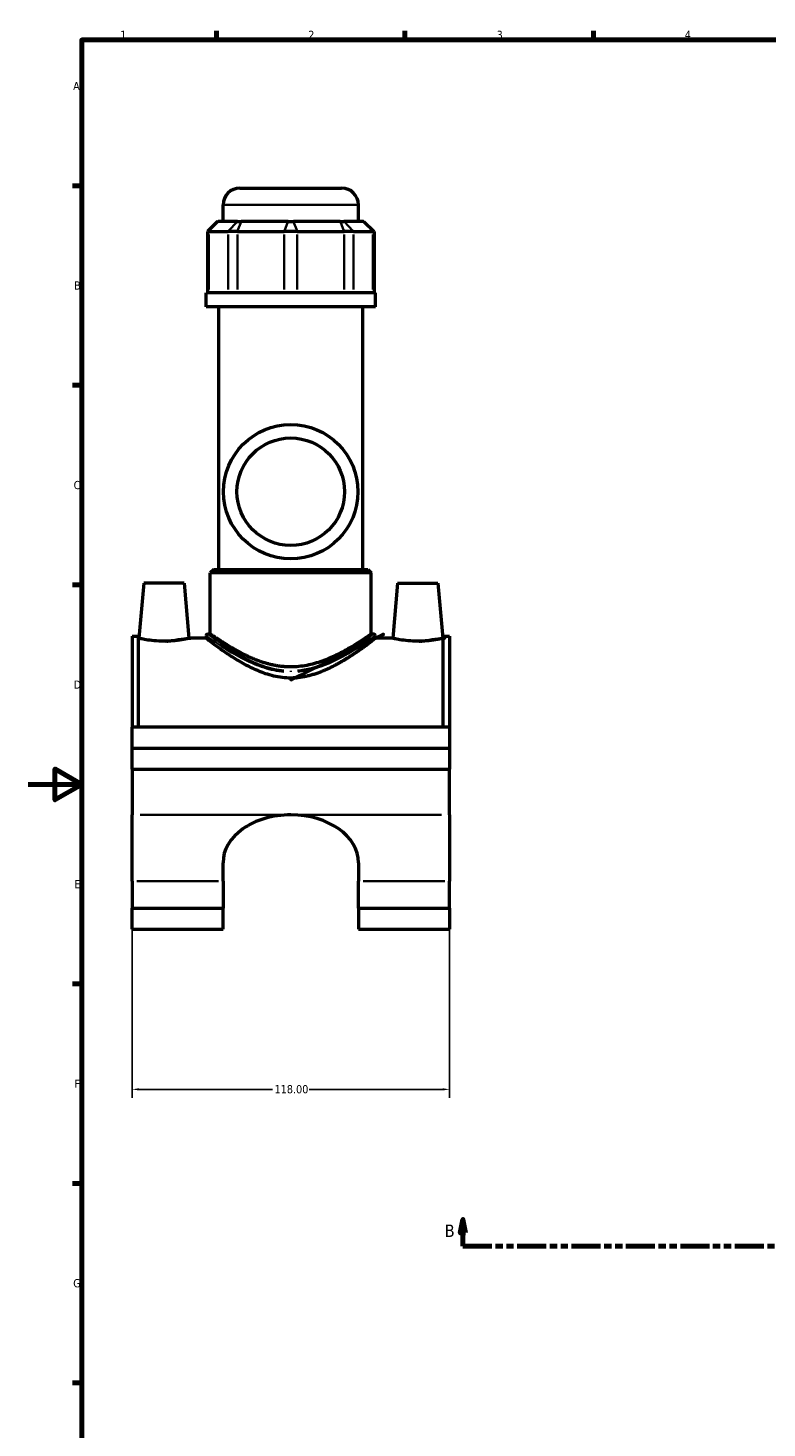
# Model space of a CAD drawing. Header units: millimetres. Extents: x 0 to 898, y -421 to 990.
# Tile 3 of 6: x 0 to 275, y 57 to 578. Entities that reach past the tile are written whole.
import ezdxf

# ---------------------------------------------------------------- set-up
doc = ezdxf.new("R2010")
doc.units = ezdxf.units.MM
doc.linetypes.add('DOUBLE_DASH_CHAIN', pattern=[1.2403, 0.6614, -0.0827, 0.1654, -0.0827, 0.1654, -0.0827])
for name, color, linetype, lineweight in [('Border (ANSI)', 7, 'Continuous', 70), ('Dimension (ANSI)', 7, 'Continuous', 25), ('Section Line (ANSI)', 7, 'DOUBLE_DASH_CHAIN', 70), ('Visible (ANSI)', 7, 'Continuous', 50), ('Visible Narrow (ANSI)', 7, 'Continuous', 35)]:
    doc.layers.add(name, color=color, linetype=linetype, lineweight=lineweight)
doc.styles.add('Label Text (ANSI)', font='tahoma.ttf')
doc.styles.add('Note Text (ANSI)', font='tahoma.ttf')
doc.dimstyles.new('Default - mm (ANSI)', dxfattribs={"dimtxt": 3.04800009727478, "dimasz": 2.5, "dimexe": 3.175, "dimexo": 1.6002, "dimgap": 0.7999999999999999, "dimtad": 0, "dimtoh": 1, "dimrnd": 1e-08, "dimzin": 4, "dimdsep": 46, "dimtxsty": 'Note Text (ANSI)', "dimcen": 0.09, "dimdle": 10, "dimclrd": 256, "dimclre": 256, "dimclrt": 256, "dimadec": 1, "dimazin": 1, "dimtfac": 1, "dimtofl": 0, "dimtmove": 0, "dimatfit": 3, "dimfxl": 1, "dimtolj": 1, "dimtzin": 4, "dimlwd": -1, "dimlwe": -1, "dimarcsym": 0})

# ---------------------------------------------------------------- blocks, each defined once
blk = doc.blocks.new('Borders Default Border')
at = {"layer": 'Border (ANSI)'}
for p, q in [((70.08333206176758, 574.0000152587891), (70.08333206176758, 577.4480056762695)), ((140.1666641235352, 574.0000152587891), (140.1666641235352, 577.4480056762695)), ((210.2499961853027, 574.0000152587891), (210.2499961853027, 577.4480056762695)), ((20, 519.7499847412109), (16.55200004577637, 519.7499847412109)), ((20, 445.4999923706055), (16.55200004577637, 445.4999923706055)), ((20, 371.25), (16.55200004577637, 371.25)), ((20, 222.7499961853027), (16.55200004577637, 222.7499961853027)), ((20, 148.5000038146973), (16.55200004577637, 148.5000038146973)), ((20, 74.25000190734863), (16.55200004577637, 74.25000190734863))]:
    blk.add_line(p, q, dxfattribs=at)
at = {"layer": 'Border (ANSI)', "flags": 128}
for points in [[(20, 20), (20, 574.0000152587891), (820.9999847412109, 574.0000152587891), (820.9999847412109, 20), (20, 20)], [(0, 297.0000076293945), (20, 297.0000076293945), (10, 302.773494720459), (10, 291.2265014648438), (20, 297.0000076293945)]]:
    blk.add_lwpolyline(points, dxfattribs=at)
at = {"layer": 'Border (ANSI)', "color": 230, "true_color": 0xff0080, "char_height": 3.048000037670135, "attachment_point": 7, "style": 'Note Text (ANSI)'}
for s, insert in [('1', (34.3540311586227, 574.4)), ('2', (104.2008390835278, 574.4)), ('3', (174.2597883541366, 574.3357795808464)), ('4', (244.2285165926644, 574.4)), ('A', (16.77949436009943, 555.3509999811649)), ('B', (17.14579267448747, 481.1009999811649)), ('C', (16.95163907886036, 406.7966596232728)), ('D', (16.95930643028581, 332.600999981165)), ('E', (17.20507306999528, 258.350999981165)), ('F', (17.28781862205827, 184.100999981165)), ('G', (16.81084813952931, 109.7917195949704))]:
    blk.add_mtext(s, dxfattribs=dict(at, insert=insert))
blk = doc.blocks.new('2dTransSection0')
at = {"layer": 'Section Line (ANSI)', "linetype": 'Continuous'}
for p, q in [((161.710980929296, 135.1005223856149), (160.710980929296, 130.1005223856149)), ((161.710980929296, 130.1005223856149), (161.710980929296, 135.1005223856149)), ((162.710980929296, 130.1005223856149), (161.710980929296, 135.1005223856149)), ((536.3048552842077, 135.1005223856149), (535.3048552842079, 130.1005223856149)), ((536.3048552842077, 130.1005223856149), (536.3048552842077, 135.1005223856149)), ((537.3048552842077, 130.1005223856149), (536.3048552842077, 135.1005223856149)), ((160.710980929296, 130.1005223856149), (162.710980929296, 130.1005223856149)), ((161.710980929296, 125.1005223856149), (161.710980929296, 130.1005223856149)), ((161.710980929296, 125.1005223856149), (172.3305743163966, 125.1005223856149)), ((525.6852618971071, 125.1005223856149), (536.3048552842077, 125.1005223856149)), ((535.3048552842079, 130.1005223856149), (537.3048552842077, 130.1005223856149)), ((536.3048552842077, 125.1005223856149), (536.3048552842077, 130.1005223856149))]:
    blk.add_line(p, q, dxfattribs=at)
at = {"layer": 'Section Line (ANSI)', "linetype": 'DOUBLE_DASH_CHAIN', "ltscale": 16.30314636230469}
blk.add_line((161.710980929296, 125.1005223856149), (536.3048552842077, 125.1005223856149), dxfattribs=at)
at = {"layer": 'Section Line (ANSI)', "linetype": 'Continuous', "flags": 128}
for points in [[(162.7109787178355, 130.1005223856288), (161.7109749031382, 135.1005223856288), (160.7109901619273, 130.1005223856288), (162.7109787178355, 130.1005223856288)], [(537.3048565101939, 130.1005223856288), (536.3048526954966, 135.1005223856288), (535.3048584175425, 130.1005223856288), (537.3048565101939, 130.1005223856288)]]:
    blk.add_lwpolyline(points, dxfattribs=at)
at = {"layer": 'Section Line (ANSI)'}
for points in [[(162.7109787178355, 130.1005223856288), (161.7109749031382, 135.1005223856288), (160.7109901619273, 130.1005223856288), (162.7109787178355, 130.1005223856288)], [(537.3048565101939, 130.1005223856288), (536.3048526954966, 135.1005223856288), (535.3048584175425, 130.1005223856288), (537.3048565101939, 130.1005223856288)]]:
    blk.add_solid(points, dxfattribs=at)
at = {"layer": 'Section Line (ANSI)', "char_height": 4.571999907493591, "attachment_point": 7, "style": 'Label Text (ANSI)'}
for insert in [(154.9631579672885, 128.6005223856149), (540.2620564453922, 128.6005223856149)]:
    blk.add_mtext('B', dxfattribs=dict(at, insert=insert))
blk = doc.blocks.new('*D8')
at = {"layer": 'Defpoints', "color": 0, "transparency": 16777216}
for p in [(38.71529711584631, 255.7573716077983), (156.7152971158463, 255.7573716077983), (156.7152971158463, 183.5039049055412)]:
    blk.add_point(p, dxfattribs=at)
at = {"layer": 'Dimension (ANSI)', "transparency": 16777216}
for p, q in [((38.71529711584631, 254.1571716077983), (38.7152971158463, 180.3289049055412)), ((156.7152971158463, 254.1571716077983), (156.7152971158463, 180.3289049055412)), ((41.2152971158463, 183.5039049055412), (90.87558977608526, 183.5039049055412)), ((154.2152971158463, 183.5039049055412), (104.5550044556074, 183.5039049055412))]:
    blk.add_line(p, q, dxfattribs=at)
for points in [[(41.2152971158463, 183.9205715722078), (41.2152971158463, 183.0872382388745), (38.7152971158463, 183.5039049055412)], [(154.2152971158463, 183.9205715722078), (154.2152971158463, 183.0872382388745), (156.7152971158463, 183.5039049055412)]]:
    blk.add_solid(points, dxfattribs=at)
at = {"layer": 'Dimension (ANSI)', "color": 230, "true_color": 0xff0080, "transparency": 16777216, "insert": (91.67558977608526, 185.0975033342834), "char_height": 3.04800009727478, "attachment_point": 1, "style": 'Note Text (ANSI)'}
blk.add_mtext('\\A1;118.00', dxfattribs=at)

msp = doc.modelspace()

# ---------------------------------------------------------------- linework, layer by layer
at = {"layer": 'Visible (ANSI)'}
for p, q in [((78.81529711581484, 518.8983328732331), (116.6152971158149, 518.8983328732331)), ((72.51529711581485, 506.5083328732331), (72.51529711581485, 512.5983328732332)), ((122.9152971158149, 506.5083328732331), (122.9152971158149, 512.5983328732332)), ((70.51436797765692, 506.5083328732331), (66.73436797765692, 502.7283328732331)), ((70.51436797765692, 506.5083328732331), (70.70619155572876, 506.5083328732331)), ((77.93506833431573, 506.5083328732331), (70.70619155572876, 506.5083328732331)), ((77.93506833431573, 506.5083328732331), (79.29888250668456, 506.5083328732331)), ((96.75093486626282, 506.5083328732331), (79.29888250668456, 506.5083328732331)), ((96.75093486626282, 506.5083328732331), (98.67965936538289, 506.5083328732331)), ((116.1317117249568, 506.5083328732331), (98.67965936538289, 506.5083328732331)), ((116.1317117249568, 506.5083328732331), (117.4955258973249, 506.5083328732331)), ((124.7244026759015, 506.5083328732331), (117.4955258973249, 506.5083328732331)), ((124.7244026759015, 506.5083328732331), (124.9162262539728, 506.5083328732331)), ((124.9162262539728, 506.5083328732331), (128.6962262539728, 502.7283328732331)), ((67.21392692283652, 502.7283328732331), (66.73436797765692, 502.7283328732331)), ((66.73436797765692, 502.7283328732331), (66.73436797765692, 479.9583328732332)), ((67.21392692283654, 502.7283328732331), (74.4428037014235, 502.7283328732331)), ((77.85233913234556, 502.7283328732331), (74.4428037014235, 502.7283328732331)), ((77.85233913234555, 502.7283328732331), (95.30439149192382, 502.7283328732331)), ((100.126202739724, 502.7283328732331), (95.30439149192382, 502.7283328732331)), ((100.126202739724, 502.7283328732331), (117.5782550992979, 502.7283328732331)), ((120.9877905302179, 502.7283328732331), (117.5782550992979, 502.7283328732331)), ((120.987790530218, 502.7283328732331), (128.2166673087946, 502.7283328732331)), ((128.6962262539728, 502.7283328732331), (128.2166673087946, 502.7283328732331)), ((128.6962262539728, 502.7283328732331), (128.6962262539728, 479.9583328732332)), ((129.2152971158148, 479.9583328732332), (66.21529711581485, 479.9583328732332)), ((66.21529711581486, 474.6483328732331), (66.21529711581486, 479.9583328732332)), ((129.2152971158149, 474.6483328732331), (129.2152971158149, 479.9583328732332)), ((129.2152971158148, 474.6483328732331), (66.21529711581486, 474.6483328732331)), ((70.94029711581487, 376.9983328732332), (70.94029711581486, 474.6483328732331)), ((124.4902971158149, 376.9983328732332), (124.4902971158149, 474.6483328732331)), ((69.05029711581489, 376.9983328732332), (67.79029711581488, 375.7383328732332)), ((127.6402971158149, 375.7383328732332), (67.79029711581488, 375.7383328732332)), ((67.79029711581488, 352.9863328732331), (67.79029711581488, 375.7383328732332)), ((69.05029711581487, 376.9983328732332), (126.3802971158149, 376.9983328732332)), ((126.3802971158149, 376.9983328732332), (127.6402971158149, 375.7383328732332)), ((127.6402971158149, 352.9863328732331), (127.6402971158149, 375.7383328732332)), ((43.01529711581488, 371.8983328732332), (41.21740508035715, 351.3483328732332)), ((58.01529711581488, 371.8983328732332), (43.01529711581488, 371.8983328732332)), ((58.01529711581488, 371.8983328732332), (59.81318915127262, 351.3483328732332)), ((137.4152971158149, 371.8983328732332), (135.6174050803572, 351.3483328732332)), ((137.4152971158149, 371.8983328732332), (152.4152971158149, 371.8983328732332)), ((152.4152971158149, 371.8983328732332), (154.2131891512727, 351.3483328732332)), ((38.71529711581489, 352.1673328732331), (38.71529711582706, 318.2733328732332)), ((38.71529711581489, 352.1673328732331), (41.07529711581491, 352.1673328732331)), ((41.07529711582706, 318.2733328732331), (41.07529711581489, 352.1673328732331)), ((41.21740508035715, 351.3483328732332), (41.07529711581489, 351.3483328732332)), ((66.21529711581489, 351.3483328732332), (59.81318915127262, 351.3483328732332)), ((66.21529711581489, 352.3563328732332), (66.21529711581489, 351.3483328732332)), ((66.84529711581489, 352.9863328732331), (67.79029711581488, 352.9863328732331)), ((127.6402971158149, 352.9863328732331), (128.5852971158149, 352.9863328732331)), ((129.2152971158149, 352.3563328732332), (129.2152971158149, 351.3483328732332)), ((135.6174050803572, 351.3483328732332), (129.2152971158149, 351.3483328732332)), ((154.3552971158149, 351.3483328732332), (154.2131891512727, 351.3483328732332)), ((154.3552971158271, 318.2733328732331), (154.3552971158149, 352.1673328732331)), ((154.3552971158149, 352.1673328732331), (156.7152971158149, 352.1673328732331)), ((156.7152971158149, 352.1673328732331), (156.7152971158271, 318.2733328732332)), ((156.7152971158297, 318.2733328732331), (38.71529711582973, 318.2733328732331)), ((38.71529711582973, 310.4483328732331), (38.71529711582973, 318.2733328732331)), ((156.7152971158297, 318.2733328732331), (156.7152971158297, 310.4483328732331)), ((38.71529711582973, 310.4483328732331), (156.7152971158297, 310.4483328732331)), ((38.71529711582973, 310.4483328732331), (156.7152971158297, 310.4483328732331)), ((38.71529711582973, 302.6233328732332), (38.71529711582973, 310.4483328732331)), ((156.7152971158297, 310.4483328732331), (156.7152971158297, 302.6233328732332)), ((38.71529711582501, 302.6233328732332), (38.71529711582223, 285.6671908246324)), ((38.71529711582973, 302.6233328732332), (156.7152971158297, 302.6233328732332)), ((156.7152971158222, 285.6671908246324), (156.715297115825, 302.6233328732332)), ((38.71529711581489, 260.9360487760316), (38.71529711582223, 285.6671908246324)), ((156.7152971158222, 285.6671908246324), (156.7152971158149, 260.9360487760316)), ((72.51529711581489, 260.9360487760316), (72.51529711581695, 267.8480999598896)), ((122.915297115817, 267.8480999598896), (122.9152971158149, 260.9360487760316)), ((38.71529711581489, 260.9360487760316), (38.71529711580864, 250.8837031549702)), ((72.51529711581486, 260.9360487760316), (72.51529711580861, 250.8837031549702)), ((122.9152971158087, 250.8837031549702), (122.9152971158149, 260.9360487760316)), ((156.7152971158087, 250.8837031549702), (156.7152971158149, 260.9360487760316)), ((38.71529711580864, 250.8837031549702), (72.51529711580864, 250.8837031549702)), ((38.71529711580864, 243.1164103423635), (38.71529711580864, 250.8837031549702)), ((72.51529711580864, 243.1164103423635), (72.51529711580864, 250.8837031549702)), ((122.9152971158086, 250.8837031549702), (122.9152971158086, 243.1164103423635)), ((122.9152971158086, 250.8837031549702), (156.7152971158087, 250.8837031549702)), ((156.7152971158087, 250.8837031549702), (156.7152971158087, 243.1164103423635)), ((38.71529711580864, 243.1164103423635), (72.51529711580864, 243.1164103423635)), ((122.9152971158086, 243.1164103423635), (156.7152971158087, 243.1164103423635))]:
    msp.add_line(p, q, dxfattribs=at)
for radius in [25.00000000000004, 20.00000000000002]:
    msp.add_circle((97.71529711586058, 405.8983328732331), radius, dxfattribs=at)
for centre, radius, start, end in [((78.81529711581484, 512.5983328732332), 6.300000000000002, 90, 180), ((116.6152971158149, 512.5983328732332), 6.300000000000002, 0, 90), ((66.84529711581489, 352.3563328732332), 0.6300000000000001, 90, 180), ((128.5852971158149, 352.3563328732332), 0.6300000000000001, 0, 90)]:
    msp.add_arc(centre, radius, start, end, dxfattribs=at)
for centre, major_axis, ratio, start_param, end_param in [((97.71529711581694, 267.8480999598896), (-25.2, -8.881784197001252e-15), 0.707106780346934, 4.712388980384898, 6.283185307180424), ((97.71529711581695, 267.8480999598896), (25.2, -6.202699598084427e-16), 0.7071067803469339, 0, 1.570796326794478)]:
    msp.add_ellipse(centre, major_axis=major_axis, ratio=ratio, start_param=start_param, end_param=end_param, dxfattribs=at)
for points, knots in [([(129.2152971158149, 351.3483328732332), (129.2152971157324, 351.3483328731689), (129.0066919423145, 351.1871700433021), (128.161582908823, 350.5425001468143), (127.5254510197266, 350.0593400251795), (125.8843233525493, 348.8410729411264), (124.8779318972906, 348.105199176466), (122.5977697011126, 346.4973145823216), (121.3239273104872, 345.62597670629), (118.6209739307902, 343.873912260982), (117.0842071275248, 342.9235186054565), (113.7390996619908, 341.0495201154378), (111.9310268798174, 340.1264603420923), (108.1169840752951, 338.5029574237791), (106.1075514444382, 337.8034748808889), (101.971531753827, 336.8317855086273), (99.84377017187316, 336.5641980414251), (97.71529711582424, 336.5641980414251)], [15.13783680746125, 15.13783680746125, 15.13783680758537, 15.13783680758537, 15.76078129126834, 15.76078129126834, 16.38372577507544, 16.38372577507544, 17.00667025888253, 17.00667025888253, 17.62961474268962, 17.62961474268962, 18.2681566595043, 18.2681566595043, 18.90669857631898, 18.90669857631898, 19.54524049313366, 19.54524049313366, 20.18378240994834, 20.18378240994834, 20.18378240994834, 20.18378240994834]), ([(50.51529711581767, 350.2564073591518), (49.33578746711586, 350.2564073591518), (48.0822408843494, 350.3154391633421), (45.78564605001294, 350.525250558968), (44.742162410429, 350.6726662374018), (43.10109472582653, 350.9460023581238), (42.39151933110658, 351.090042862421), (41.44958431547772, 351.2925449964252), (41.21740508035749, 351.3483328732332), (41.21740508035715, 351.3483328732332)], [2.827249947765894, 2.827249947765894, 2.827249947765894, 2.827249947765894, 3.181102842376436, 3.181102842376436, 3.534955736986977, 3.534955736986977, 3.887915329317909, 3.887915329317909, 4.240874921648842, 4.240874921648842, 4.240874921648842, 4.240874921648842]), ([(59.81318915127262, 351.3483328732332), (59.81318915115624, 351.3483328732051), (59.58100991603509, 351.2925449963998), (58.639074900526, 351.090042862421), (57.92949950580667, 350.9460023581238), (56.28843182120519, 350.6726662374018), (55.24494818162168, 350.525250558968), (52.94835334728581, 350.3154391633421), (51.69480676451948, 350.2564073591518), (50.51529711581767, 350.2564073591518)], [7.068124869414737, 7.068124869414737, 7.068124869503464, 7.068124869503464, 7.421084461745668, 7.421084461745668, 7.7740440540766, 7.7740440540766, 8.127896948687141, 8.127896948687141, 8.481749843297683, 8.481749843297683, 8.481749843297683, 8.481749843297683]), ([(97.71529711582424, 336.5641980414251), (95.58682405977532, 336.5641980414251), (93.45906247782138, 336.8317855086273), (89.32304278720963, 337.8034748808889), (87.31361015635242, 338.5029574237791), (83.49956735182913, 340.1264603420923), (81.6914945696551, 341.0495201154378), (78.34638710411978, 342.9235186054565), (76.80962030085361, 343.873912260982), (74.10666692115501, 345.62597670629), (72.83282453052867, 346.4973145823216), (70.55266233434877, 348.105199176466), (69.54627087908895, 348.8410729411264), (67.90514321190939, 350.0593400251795), (67.26901132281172, 350.5425001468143), (66.4239022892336, 351.1871700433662), (66.21529711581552, 351.3483328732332), (66.21529711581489, 351.3483328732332)], [0, 0, 0, 0, 0.6385419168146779, 0.6385419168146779, 1.277083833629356, 1.277083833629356, 1.915625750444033, 1.915625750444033, 2.554167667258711, 2.554167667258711, 3.177112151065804, 3.177112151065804, 3.800056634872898, 3.800056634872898, 4.423001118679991, 4.423001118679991, 5.045945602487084, 5.045945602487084, 5.045945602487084, 5.045945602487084]), ([(97.71529711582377, 340.7006779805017), (95.73172375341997, 340.7006779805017), (93.72571063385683, 340.9015083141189), (89.80238272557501, 341.6575894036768), (87.8844367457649, 342.2100844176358), (84.24132836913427, 343.5176489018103), (82.51232758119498, 344.2718140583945), (79.3192623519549, 345.8200287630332), (77.85522621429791, 346.6132237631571), (75.27397088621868, 348.0910629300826), (74.05649867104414, 348.8335161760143), (71.88453086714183, 350.2072898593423), (70.92992169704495, 350.8379027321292), (69.37767441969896, 351.8823456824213), (68.77874848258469, 352.2967174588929), (67.98489237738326, 352.8488658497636), (67.7902971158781, 352.9863328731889), (67.79029711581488, 352.9863328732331)], [0, 0, 0, 0, 0.5950720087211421, 0.5950720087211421, 1.190144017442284, 1.190144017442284, 1.785216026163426, 1.785216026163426, 2.380288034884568, 2.380288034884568, 2.96668926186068, 2.96668926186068, 3.553090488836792, 3.553090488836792, 4.139491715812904, 4.139491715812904, 4.725892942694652, 4.725892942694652, 4.725892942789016, 4.725892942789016]), ([(127.6402971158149, 352.9863328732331), (127.6402971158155, 352.9863328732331), (127.4457018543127, 352.848865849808), (126.6518457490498, 352.2967174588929), (126.0529198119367, 351.8823456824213), (124.5006725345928, 350.8379027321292), (123.546063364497, 350.2072898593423), (121.3740955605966, 348.8335161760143), (120.1566233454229, 348.0910629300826), (117.5753680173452, 346.6132237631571), (116.1113318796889, 345.8200287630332), (112.9182666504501, 344.2718140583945), (111.1892658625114, 343.5176489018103), (107.5461574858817, 342.2100844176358), (105.6282115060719, 341.6575894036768), (101.7048835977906, 340.9015083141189), (99.69887047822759, 340.7006779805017), (97.71529711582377, 340.7006779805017)], [14.17767882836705, 14.17767882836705, 14.17767882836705, 14.17767882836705, 14.76408005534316, 14.76408005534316, 15.35048128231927, 15.35048128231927, 15.93688250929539, 15.93688250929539, 16.5232837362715, 16.5232837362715, 17.11835574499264, 17.11835574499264, 17.71342775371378, 17.71342775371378, 18.30849976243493, 18.30849976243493, 18.90357177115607, 18.90357177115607, 18.90357177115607, 18.90357177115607]), ([(144.9152971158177, 350.2564073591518), (143.7357874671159, 350.2564073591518), (142.4822408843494, 350.3154391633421), (140.185646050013, 350.525250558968), (139.1421624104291, 350.6726662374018), (137.5010947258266, 350.9460023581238), (136.7915193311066, 351.090042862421), (135.8495843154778, 351.2925449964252), (135.6174050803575, 351.3483328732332), (135.6174050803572, 351.3483328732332)], [0, 0, 0, 0, 0.3538528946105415, 0.3538528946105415, 0.7077057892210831, 0.7077057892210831, 1.060665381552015, 1.060665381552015, 1.413624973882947, 1.413624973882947, 1.413624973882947, 1.413624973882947]), ([(154.2131891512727, 351.3483328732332), (154.2131891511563, 351.3483328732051), (153.9810099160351, 351.2925449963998), (153.039074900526, 351.090042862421), (152.3294995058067, 350.9460023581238), (150.6884318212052, 350.6726662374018), (149.6449481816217, 350.525250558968), (147.3483533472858, 350.3154391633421), (146.0948067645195, 350.2564073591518), (144.9152971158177, 350.2564073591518)], [4.240874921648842, 4.240874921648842, 4.24087492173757, 4.24087492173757, 4.593834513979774, 4.593834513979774, 4.946794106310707, 4.946794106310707, 5.300647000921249, 5.300647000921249, 5.65449989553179, 5.65449989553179, 5.65449989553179, 5.65449989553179])]:
    msp.add_open_spline(points, degree=3, knots=knots, dxfattribs=at)
at = {"layer": 'Visible Narrow (ANSI)'}
for p, q in [((122.6050432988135, 512.5983328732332), (72.82555093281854, 512.5983328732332)), ((70.53157832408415, 506.3193328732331), (67.38854015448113, 502.9173328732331)), ((77.76045510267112, 506.3193328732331), (74.61741693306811, 502.9173328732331)), ((79.2265553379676, 506.3193328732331), (77.9246663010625, 502.9173328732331)), ((96.67860769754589, 506.3193328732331), (95.37671866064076, 502.9173328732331)), ((98.75198653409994, 506.3193328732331), (100.0538755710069, 502.9173328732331)), ((116.2040388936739, 506.3193328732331), (117.5059279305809, 502.9173328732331)), ((117.6701391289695, 506.3193328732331), (120.8131772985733, 502.9173328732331)), ((124.8990159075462, 506.3193328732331), (128.0420540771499, 502.9173328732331)), ((67.21392692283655, 481.0968328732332), (67.21392692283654, 501.5898328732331)), ((74.4428037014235, 501.5898328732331), (74.44280370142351, 481.0968328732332)), ((77.85233913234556, 481.0968328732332), (77.85233913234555, 501.5898328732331)), ((95.30439149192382, 501.5898328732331), (95.30439149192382, 481.0968328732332)), ((100.126202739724, 481.0968328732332), (100.126202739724, 501.5898328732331)), ((117.5782550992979, 501.5898328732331), (117.5782550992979, 481.0968328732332)), ((120.987790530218, 481.0968328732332), (120.987790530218, 501.5898328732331)), ((128.2166673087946, 501.5898328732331), (128.2166673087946, 481.0968328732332)), ((97.7152971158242, 339.2243184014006), (97.71529711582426, 338.8386060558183)), ((41.66529711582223, 285.6671908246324), (94.76529711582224, 285.6671908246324)), ((100.6652971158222, 285.6671908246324), (153.7652971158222, 285.6671908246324)), ((40.40529711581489, 260.9360487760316), (70.82529711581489, 260.9360487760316)), ((124.6052971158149, 260.9360487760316), (155.0252971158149, 260.9360487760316))]:
    msp.add_line(p, q, dxfattribs=at)
for points, knots in [([(66.32376799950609, 352.2774505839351), (66.39855575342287, 352.2239417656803), (66.51357033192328, 352.1416117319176), (67.22532504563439, 351.6318513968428), (68.2868741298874, 350.8730915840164), (71.5171889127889, 348.675021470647), (73.86790000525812, 347.1255176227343), (78.89781785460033, 344.2269176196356), (81.44426172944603, 342.8875089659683), (86.50632078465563, 340.7985107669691), (88.93552298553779, 339.9876388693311), (92.68603423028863, 339.2168936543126), (93.90355320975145, 339.0361248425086), (95.13318506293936, 338.9288919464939)], [-14.78414949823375, -14.78414949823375, -14.78414949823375, -14.78414949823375, -14.51538845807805, -14.51538845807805, -13.55271199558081, -13.55271199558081, -12.37301224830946, -12.37301224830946, -11.4078090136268, -11.4078090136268, -10.63344917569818, -10.63344917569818, -10.27375449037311, -10.27375449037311, -10.27375449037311, -10.27375449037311]), ([(95.184827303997, 339.3572787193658), (93.97978808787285, 339.4661217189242), (92.78661948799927, 339.6496047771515), (89.11111846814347, 340.4319227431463), (86.73050031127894, 341.2549698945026), (81.76968243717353, 343.3753344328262), (79.27416743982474, 344.7348543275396), (74.34484794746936, 347.6769768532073), (72.04115107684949, 349.2497465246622), (68.87544258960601, 351.480820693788), (67.83512448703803, 352.2509732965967), (67.13760486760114, 352.7683876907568), (67.02489058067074, 352.8519539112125), (66.9515985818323, 352.9062661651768)], [10.27375449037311, 10.27375449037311, 10.27375449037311, 10.27375449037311, 10.63344917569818, 10.63344917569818, 11.4078090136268, 11.4078090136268, 12.37301224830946, 12.37301224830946, 13.55271199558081, 13.55271199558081, 14.51538845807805, 14.51538845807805, 14.78414949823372, 14.78414949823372, 14.78414949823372, 14.78414949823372]), ([(128.4800890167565, 352.9074527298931), (128.4259809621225, 352.86729596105), (128.350425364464, 352.8111889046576), (127.7698371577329, 352.3797728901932), (126.7611981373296, 351.6303181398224), (123.8448310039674, 349.5667653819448), (121.8965628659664, 348.2270461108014), (116.9296396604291, 345.1495324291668), (113.7826522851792, 343.3677852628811), (107.1697219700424, 340.6636989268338), (103.7786357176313, 339.6750314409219), (100.246401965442, 339.3560687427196)], [25.30846514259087, 25.30846514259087, 25.30846514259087, 25.30846514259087, 25.50622937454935, 25.50622937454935, 26.49132847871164, 26.49132847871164, 27.53507968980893, 27.53507968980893, 28.7643849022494, 28.7643849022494, 29.81894855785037, 29.81894855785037, 29.81894855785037, 29.81894855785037]), ([(100.2980571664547, 338.9276998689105), (103.9023773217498, 339.2419441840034), (107.3626694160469, 340.215986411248), (114.1105574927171, 342.8800714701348), (117.321769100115, 344.6354614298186), (122.3900580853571, 347.6674497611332), (124.3780867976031, 348.9873506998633), (127.3539716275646, 351.02037752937), (128.383195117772, 351.7587456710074), (128.975632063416, 352.1837797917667), (129.0527296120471, 352.2390568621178), (129.1079419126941, 352.2786195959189)], [-29.81894855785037, -29.81894855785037, -29.81894855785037, -29.81894855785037, -28.7643849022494, -28.7643849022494, -27.53507968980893, -27.53507968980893, -26.49132847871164, -26.49132847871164, -25.50622937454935, -25.50622937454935, -25.30846514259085, -25.30846514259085, -25.30846514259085, -25.30846514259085])]:
    msp.add_open_spline(points, degree=3, knots=knots, dxfattribs=at)

# ---------------------------------------------------------------- block references
msp.add_blockref('Borders Default Border', (0, 0))
at = {"layer": 'Section Line (ANSI)'}
msp.add_blockref('2dTransSection0', (0, 0), dxfattribs=at)

# ---------------------------------------------------------------- dimensions: what is measured, and where the dimension line sits
at = {"layer": 'Dimension (ANSI)'}
dim = msp.add_linear_dim(base=(156.7152971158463, 183.5039049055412), p1=(38.71529711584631, 255.7573716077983), p2=(156.7152971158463, 255.7573716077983), dimstyle='Default - mm (ANSI)', override={"dimtoh": 0, "dimdec": 2, "dimtp": 0, "dimtm": -0, "dimtdec": 2, "dimatfit": 1}, dxfattribs=at)
dim.commit()
dim.dimension.update_dxf_attribs({"geometry": '*D8', "text_midpoint": (97.71529711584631, 183.5039049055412), "dimtype": 160})

doc.saveas('drawing.dxf')
